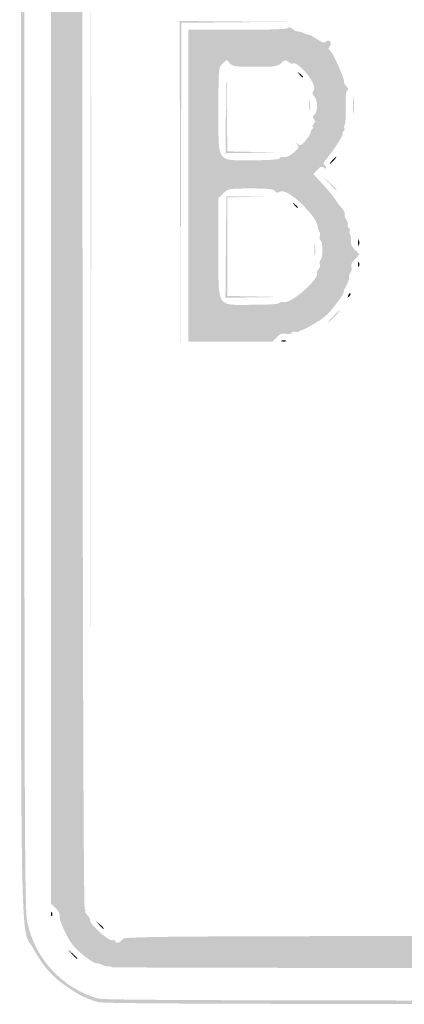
# Model space of a CAD drawing. Header units: inches. Extents: x -21 to 21, y -18 to 18.
# Tile 1 of 8: x -21 to -12.6, y -18 to 3.5. Entities that reach past the tile are written whole.
import ezdxf

# ---------------------------------------------------------------- set-up
doc = ezdxf.new("R2010")
doc.units = ezdxf.units.IN
doc.header["$MEASUREMENT"] = 0

msp = doc.modelspace()

# ---------------------------------------------------------------- hatches: boundary and pattern name
h = msp.add_hatch(color=7)
edge = h.paths.add_edge_path()
edge.add_spline(control_points=[(-19.305, -17.939), (-19.579, -17.861), (-19.729, -17.788), (-20.007, -17.593), (-20.322, -17.373), (-20.524, -17.142), (-20.723, -16.776), (-21.026, -16.219), (-21, -17.765), (-21, -0.002), (-21, 16.86), (-21.008, 16.06), (-20.833, 16.552), (-20.686, 16.966), (-20.197, 17.523), (-19.806, 17.724), (-19.731, 17.762), (-19.549, 17.834), (-19.401, 17.884)], knot_values=[0, 0, 0, 0, 1, 1, 1, 2, 2, 2, 3, 3, 3, 4, 4, 4, 5, 5, 5, 6, 6, 6, 6], degree=3, periodic=0)
edge.add_line((-19.401, 17.884), (-19.131, 17.975))
edge.add_line((-19.131, 17.975), (-0.173, 17.987))
edge.add_spline(control_points=[(-0.173, 17.987), (14.359, 17.996), (18.847, 17.988), (19.053, 17.953), (19.585, 17.862), (19.97, 17.669), (20.323, 17.317), (20.655, 16.985), (20.852, 16.6), (20.959, 16.076), (20.988, 15.932), (21, 11.164), (21, -0.001), (21, -14.523), (20.995, -15.9), (20.937, -16.186), (20.788, -16.925), (20.193, -17.618), (19.474, -17.89)], knot_values=[0, 0, 0, 0, 1, 1, 1, 2, 2, 2, 3, 3, 3, 4, 4, 4, 5, 5, 5, 6, 6, 6, 6], degree=3, periodic=0)
edge.add_line((19.474, -17.89), (19.247, -17.975))
edge.add_line((19.247, -17.975), (0.058, -17.981))
edge.add_spline(control_points=[(0.058, -17.981), (-15.33, -17.986), (-19.166, -17.978), (-19.305, -17.939)], knot_values=[0, 0, 0, 0, 1, 1, 1, 1], degree=3, periodic=0)
edge = h.paths.add_edge_path(flags=0)
edge.add_spline(control_points=[(19.474, -17.813), (20.174, -17.548), (20.713, -16.916), (20.86, -16.186), (20.918, -15.9), (20.923, -14.523), (20.923, -0.001), (20.923, 11.164), (20.911, 15.932), (20.882, 16.076), (20.778, 16.584), (20.601, 16.941), (20.296, 17.258), (20.107, 17.453), (19.781, 17.671), (19.557, 17.751), (19.064, 17.926), (20.071, 17.917), (-0.012, 17.917), (-20.336, 17.916), (-19.084, 17.928), (-19.622, 17.726), (-20.078, 17.554), (-20.587, 17.026), (-20.757, 16.55), (-20.931, 16.06), (-20.923, 16.855), (-20.923, -0.004), (-20.923, -14.18), (-20.917, -15.91), (-20.863, -16.175), (-20.7, -16.986), (-20.098, -17.638), (-19.305, -17.862), (-19.166, -17.901), (-15.33, -17.909), (0.058, -17.904)], knot_values=[0, 0, 0, 0, 1, 1, 1, 2, 2, 2, 3, 3, 3, 4, 4, 4, 5, 5, 5, 6, 6, 6, 7, 7, 7, 8, 8, 8, 9, 9, 9, 10, 10, 10, 11, 11, 11, 12, 12, 12, 12], degree=3, periodic=0)
edge.add_line((0.058, -17.904), (19.247, -17.898))
edge.add_line((19.247, -17.898), (19.474, -17.813))
h = msp.add_hatch(color=7)
edge = h.paths.add_edge_path()
edge.add_spline(control_points=[(-19.023, -17.174), (-19.033, -17.157), (-19.062, -17.149), (-19.086, -17.157), (-19.11, -17.165), (-19.172, -17.15), (-19.224, -17.123), (-19.276, -17.096), (-19.332, -17.082), (-19.349, -17.093), (-19.366, -17.103), (-19.489, -17.027), (-19.622, -16.924), (-19.798, -16.787), (-19.895, -16.674), (-19.982, -16.508), (-20.113, -16.254), (-20.163, -16.117), (-20.155, -16.027), (-20.152, -15.995), (-20.194, -15.927), (-20.248, -15.876)], knot_values=[0, 0, 0, 0, 1, 1, 1, 2, 2, 2, 3, 3, 3, 4, 4, 4, 5, 5, 5, 6, 6, 6, 7, 7, 7, 7], degree=3, periodic=0)
edge.add_line((-20.248, -15.876), (-20.345, -15.785))
edge.add_line((-20.345, -15.785), (-20.345, -0.019))
edge.add_line((-20.345, -0.019), (-20.345, 15.746))
edge.add_line((-20.345, 15.746), (-20.246, 15.839))
edge.add_spline(control_points=[(-20.246, 15.839), (-20.188, 15.894), (-20.155, 15.959), (-20.166, 16), (-20.176, 16.037), (-20.167, 16.078), (-20.148, 16.09), (-20.128, 16.102), (-20.116, 16.133), (-20.121, 16.157), (-20.126, 16.182), (-20.108, 16.242), (-20.082, 16.289), (-20.056, 16.337), (-20.043, 16.376), (-20.055, 16.376), (-20.066, 16.376), (-20.016, 16.461), (-19.944, 16.564), (-19.847, 16.701), (-19.823, 16.764), (-19.854, 16.795), (-19.878, 16.818), (-19.885, 16.849), (-19.87, 16.864), (-19.855, 16.879), (-19.824, 16.872), (-19.8, 16.849), (-19.769, 16.818), (-19.707, 16.842), (-19.57, 16.938), (-19.466, 17.011), (-19.382, 17.061), (-19.382, 17.049), (-19.382, 17.038), (-19.343, 17.05), (-19.295, 17.077), (-19.247, 17.103), (-19.197, 17.125), (-19.183, 17.126), (-19.168, 17.127), (-19.144, 17.14), (-19.129, 17.156), (-19.113, 17.171), (-19.064, 17.175), (-19.018, 17.163), (-18.962, 17.149), (-18.907, 17.174), (-18.844, 17.241)], knot_values=[0, 0, 0, 0, 1, 1, 1, 2, 2, 2, 3, 3, 3, 4, 4, 4, 5, 5, 5, 6, 6, 6, 7, 7, 7, 8, 8, 8, 9, 9, 9, 10, 10, 10, 11, 11, 11, 12, 12, 12, 13, 13, 13, 14, 14, 14, 15, 15, 15, 16, 16, 16, 16], degree=3, periodic=0)
edge.add_line((-18.844, 17.241), (-18.752, 17.339))
edge.add_line((-18.752, 17.339), (0.019, 17.339))
edge.add_line((0.019, 17.339), (18.79, 17.339))
edge.add_line((18.79, 17.339), (18.882, 17.242))
edge.add_spline(control_points=[(18.882, 17.242), (18.932, 17.188), (18.998, 17.154), (19.028, 17.166), (19.058, 17.177), (19.107, 17.167), (19.136, 17.143), (19.165, 17.119), (19.189, 17.11), (19.189, 17.124), (19.189, 17.137), (19.232, 17.12), (19.285, 17.085), (19.338, 17.051), (19.382, 17.033), (19.382, 17.046), (19.382, 17.059), (19.466, 17.011), (19.57, 16.938), (19.717, 16.835), (19.769, 16.816), (19.809, 16.851), (19.85, 16.888), (19.851, 16.885), (19.813, 16.834), (19.775, 16.784), (19.778, 16.762), (19.827, 16.721), (19.883, 16.674), (20.127, 16.239), (20.131, 16.177), (20.132, 16.163), (20.146, 16.139), (20.161, 16.123), (20.177, 16.108), (20.18, 16.058), (20.169, 16.013), (20.155, 15.957), (20.179, 15.902), (20.247, 15.839)], knot_values=[0, 0, 0, 0, 1, 1, 1, 2, 2, 2, 3, 3, 3, 4, 4, 4, 5, 5, 5, 6, 6, 6, 7, 7, 7, 8, 8, 8, 9, 9, 9, 10, 10, 10, 11, 11, 11, 12, 12, 12, 13, 13, 13, 13], degree=3, periodic=0)
edge.add_line((20.247, 15.839), (20.345, 15.746))
edge.add_line((20.345, 15.746), (20.345, -0.019))
edge.add_line((20.345, -0.019), (20.345, -15.785))
edge.add_line((20.345, -15.785), (20.248, -15.876))
edge.add_spline(control_points=[(20.248, -15.876), (20.194, -15.927), (20.153, -15.995), (20.157, -16.027), (20.161, -16.06), (20.151, -16.122), (20.134, -16.164), (20.031, -16.428), (19.92, -16.643), (19.83, -16.749), (19.729, -16.868), (19.139, -17.199), (19.099, -17.159), (19.088, -17.148), (19.062, -17.15), (19.041, -17.162), (18.984, -17.198), (-19.001, -17.209), (-19.023, -17.174)], knot_values=[0, 0, 0, 0, 1, 1, 1, 2, 2, 2, 3, 3, 3, 4, 4, 4, 5, 5, 5, 6, 6, 6, 6], degree=3, periodic=0)
edge = h.paths.add_edge_path(flags=0)
edge.add_spline(control_points=[(-18.784, -16.569), (-18.715, -16.492), (-18.666, -16.492), (-0.006, -16.492)], knot_values=[0, 0, 0, 0, 1, 1, 1, 1], degree=3, periodic=0)
edge.add_line((-0.006, -16.492), (18.702, -16.492))
edge.add_line((18.702, -16.492), (18.789, -16.573))
edge.add_spline(control_points=[(18.789, -16.573), (18.844, -16.625), (18.894, -16.642), (18.926, -16.622), (18.954, -16.605), (18.998, -16.587), (19.024, -16.583), (19.152, -16.564), (19.558, -16.174), (19.518, -16.108), (19.507, -16.091), (19.523, -16.056), (19.553, -16.031), (19.583, -16.006), (19.599, -15.962), (19.589, -15.934), (19.578, -15.906), (19.588, -15.872), (19.61, -15.858), (19.667, -15.823), (19.669, 15.821), (19.612, 15.856), (19.591, 15.87), (19.583, 15.896), (19.595, 15.916), (19.672, 16.041), (19.046, 16.666), (18.921, 16.589), (18.902, 16.577), (18.875, 16.585), (18.862, 16.607), (18.828, 16.661), (-18.828, 16.661), (-18.862, 16.607), (-18.875, 16.585), (-18.902, 16.577), (-18.921, 16.589), (-19.046, 16.666), (-19.672, 16.04), (-19.595, 15.915), (-19.583, 15.896), (-19.591, 15.87), (-19.612, 15.856), (-19.673, 15.819), (-19.666, -15.845), (-19.605, -15.906), (-19.58, -15.931), (-19.574, -15.952), (-19.592, -15.952), (-19.61, -15.952), (-19.592, -15.989), (-19.551, -16.033), (-19.511, -16.078), (-19.484, -16.123), (-19.492, -16.133), (-19.542, -16.197), (-19.065, -16.631), (-18.994, -16.587), (-18.977, -16.576), (-18.952, -16.585), (-18.939, -16.607), (-18.903, -16.665), (-18.862, -16.655), (-18.784, -16.569)], knot_values=[0, 0, 0, 0, 1, 1, 1, 2, 2, 2, 3, 3, 3, 4, 4, 4, 5, 5, 5, 6, 6, 6, 7, 7, 7, 8, 8, 8, 9, 9, 9, 10, 10, 10, 11, 11, 11, 12, 12, 12, 13, 13, 13, 14, 14, 14, 15, 15, 15, 16, 16, 16, 17, 17, 17, 18, 18, 18, 19, 19, 19, 20, 20, 20, 21, 21, 21, 21], degree=3, periodic=0)
h = msp.add_hatch(color=7)
edge = h.paths.add_edge_path()
edge.add_spline(control_points=[(-19.478, -0.019), (-19.478, 8.712), (-19.474, 12.278), (-19.468, 7.906), (-19.463, 3.533), (-19.463, -3.611), (-19.468, -7.97), (-19.474, -12.328), (-19.478, -8.751), (-19.478, -0.019)], knot_values=[0, 0, 0, 0, 1, 1, 1, 2, 2, 2, 3, 3, 3, 3], degree=3, periodic=0)
for points in [[(-17.523, -0.01), (-17.532, 3.506), (-16.347, 3.497), (-15.162, 3.488), (-16.328, 3.478), (-17.493, 3.467), (-17.503, -0.029), (-17.513, -3.526), (-17.523, -0.01)], [(-16.521, 1.57), (-16.512, 2.524), (-16.501, 1.59), (-16.49, 0.657), (-15.923, 0.645), (-15.355, 0.634), (-15.943, 0.625), (-16.53, 0.617), (-16.521, 1.57)], [(-16.521, -1.435), (-16.511, -0.328), (-16.01, -0.326), (-15.509, -0.324), (-16, -0.337), (-16.492, -0.349), (-16.492, -1.426), (-16.492, -2.503), (-15.904, -2.514), (-15.317, -2.526), (-15.924, -2.535), (-16.531, -2.543), (-16.521, -1.435)]]:
    msp.add_hatch(color=7).paths.add_polyline_path(points)
h = msp.add_hatch(color=7)
edge = h.paths.add_edge_path()
edge.add_line((-17.339, -0.096), (-17.339, 3.314))
edge.add_line((-17.339, 3.314), (-16.263, 3.314))
edge.add_spline(control_points=[(-16.263, 3.314), (-15.543, 3.314), (-15.178, 3.327), (-15.161, 3.355), (-15.144, 3.382), (-15.112, 3.375), (-15.067, 3.334), (-15.029, 3.3), (-14.983, 3.276), (-14.965, 3.28), (-14.946, 3.284), (-14.882, 3.268), (-14.823, 3.243), (-14.763, 3.218), (-14.702, 3.198), (-14.687, 3.198), (-14.672, 3.198), (-14.598, 3.156), (-14.522, 3.104), (-14.418, 3.034), (-14.372, 3.021), (-14.339, 3.054), (-14.272, 3.121), (-14.19, 3.028), (-14.251, 2.954), (-14.286, 2.913), (-14.284, 2.89), (-14.243, 2.856), (-14.214, 2.832), (-14.147, 2.712), (-14.094, 2.591), (-13.955, 2.272), (-13.935, 2.22), (-13.944, 2.182), (-13.948, 2.163), (-13.924, 2.117), (-13.89, 2.08), (-13.846, 2.031), (-13.841, 2.004), (-13.872, 1.984), (-13.901, 1.966), (-13.913, 1.843), (-13.906, 1.623), (-13.9, 1.439), (-13.909, 1.266), (-13.926, 1.239), (-13.943, 1.212), (-13.946, 1.179), (-13.934, 1.167), (-13.921, 1.154), (-13.93, 1.121), (-13.954, 1.092), (-13.977, 1.064), (-13.985, 1.04), (-13.971, 1.04), (-13.936, 1.04), (-14.208, 0.617), (-14.322, 0.496), (-14.383, 0.431), (-14.402, 0.384), (-14.376, 0.368), (-14.353, 0.354), (-14.334, 0.324), (-14.334, 0.301), (-14.334, 0.273), (-14.35, 0.274), (-14.385, 0.303), (-14.425, 0.336), (-14.458, 0.324), (-14.524, 0.253)], knot_values=[0, 0, 0, 0, 1, 1, 1, 2, 2, 2, 3, 3, 3, 4, 4, 4, 5, 5, 5, 6, 6, 6, 7, 7, 7, 8, 8, 8, 9, 9, 9, 10, 10, 10, 11, 11, 11, 12, 12, 12, 13, 13, 13, 14, 14, 14, 15, 15, 15, 16, 16, 16, 17, 17, 17, 18, 18, 18, 19, 19, 19, 20, 20, 20, 21, 21, 21, 22, 22, 22, 23, 23, 23, 23], degree=3, periodic=0)
edge.add_line((-14.524, 0.253), (-14.611, 0.161))
edge.add_line((-14.611, 0.161), (-14.399, -0.069))
edge.add_spline(control_points=[(-14.399, -0.069), (-14.283, -0.196), (-14.157, -0.349), (-14.119, -0.41), (-14.081, -0.47), (-14.017, -0.558), (-13.976, -0.604), (-13.935, -0.65), (-13.912, -0.704), (-13.924, -0.724), (-13.936, -0.743), (-13.923, -0.791), (-13.894, -0.831), (-13.865, -0.87), (-13.85, -0.923), (-13.859, -0.948), (-13.869, -0.973), (-13.858, -1.006), (-13.835, -1.02), (-13.812, -1.034), (-13.803, -1.062), (-13.815, -1.082), (-13.828, -1.101), (-13.824, -1.139), (-13.808, -1.166), (-13.791, -1.192), (-13.783, -1.258), (-13.788, -1.311), (-13.795, -1.375), (-13.765, -1.44), (-13.7, -1.501)], knot_values=[0, 0, 0, 0, 1, 1, 1, 2, 2, 2, 3, 3, 3, 4, 4, 4, 5, 5, 5, 6, 6, 6, 7, 7, 7, 8, 8, 8, 9, 9, 9, 10, 10, 10, 10], degree=3, periodic=0)
edge.add_line((-13.7, -1.501), (-13.601, -1.594))
edge.add_line((-13.601, -1.594), (-13.703, -1.7))
edge.add_spline(control_points=[(-13.703, -1.7), (-13.768, -1.769), (-13.796, -1.829), (-13.78, -1.871), (-13.766, -1.907), (-13.773, -1.958), (-13.795, -1.985), (-13.817, -2.012), (-13.833, -2.049), (-13.83, -2.067), (-13.827, -2.085), (-13.828, -2.113), (-13.833, -2.129), (-13.838, -2.145), (-13.845, -2.171), (-13.849, -2.187), (-13.852, -2.203), (-13.879, -2.259), (-13.908, -2.312), (-13.938, -2.365), (-13.955, -2.408), (-13.948, -2.408), (-13.898, -2.408), (-14.236, -2.859), (-14.358, -2.955), (-14.497, -3.064), (-14.821, -3.25), (-14.88, -3.254), (-14.894, -3.255), (-14.917, -3.268), (-14.932, -3.282), (-14.946, -3.297), (-14.981, -3.3), (-15.008, -3.289), (-15.036, -3.279), (-15.069, -3.288), (-15.083, -3.31), (-15.096, -3.332), (-15.155, -3.34), (-15.212, -3.329), (-15.292, -3.313), (-15.339, -3.332), (-15.41, -3.407)], knot_values=[0, 0, 0, 0, 1, 1, 1, 2, 2, 2, 3, 3, 3, 4, 4, 4, 5, 5, 5, 6, 6, 6, 7, 7, 7, 8, 8, 8, 9, 9, 9, 10, 10, 10, 11, 11, 11, 12, 12, 12, 13, 13, 13, 14, 14, 14, 14], degree=3, periodic=0)
edge.add_line((-15.41, -3.407), (-15.503, -3.506))
edge.add_line((-15.503, -3.506), (-16.421, -3.506))
edge.add_line((-16.421, -3.506), (-17.339, -3.506))
edge.add_line((-17.339, -3.506), (-17.339, -0.096))
edge = h.paths.add_edge_path(flags=0)
edge.add_spline(control_points=[(-15.353, -2.656), (-15.339, -2.633), (-15.303, -2.625), (-15.272, -2.636), (-15.112, -2.698), (-14.447, -2.113), (-14.536, -1.99), (-14.542, -1.983), (-14.524, -1.951), (-14.497, -1.918), (-14.47, -1.886), (-14.458, -1.833), (-14.471, -1.801), (-14.483, -1.768), (-14.475, -1.73), (-14.452, -1.716), (-14.399, -1.683), (-14.399, -1.322), (-14.452, -1.289), (-14.475, -1.275), (-14.483, -1.238), (-14.471, -1.206), (-14.459, -1.175), (-14.462, -1.129), (-14.477, -1.104), (-14.493, -1.08), (-14.51, -1.028), (-14.516, -0.989), (-14.534, -0.871), (-14.607, -0.763), (-14.812, -0.546), (-15.04, -0.305), (-15.277, -0.166), (-15.353, -0.229), (-15.389, -0.26), (-15.416, -0.255), (-15.451, -0.212), (-15.489, -0.166), (-15.598, -0.154), (-15.984, -0.154), (-16.457, -0.154), (-16.471, -0.157), (-16.576, -0.258)], knot_values=[0, 0, 0, 0, 1, 1, 1, 2, 2, 2, 3, 3, 3, 4, 4, 4, 5, 5, 5, 6, 6, 6, 7, 7, 7, 8, 8, 8, 9, 9, 9, 10, 10, 10, 11, 11, 11, 12, 12, 12, 13, 13, 13, 14, 14, 14, 14], degree=3, periodic=0)
edge.add_line((-16.576, -0.258), (-16.684, -0.361))
edge.add_line((-16.684, -0.361), (-16.684, -1.44))
edge.add_spline(control_points=[(-16.684, -1.44), (-16.684, -2.806), (-16.748, -2.697), (-15.948, -2.697), (-15.586, -2.697), (-15.37, -2.682), (-15.353, -2.656)], knot_values=[0, 0, 0, 0, 1, 1, 1, 2, 2, 2, 2], degree=3, periodic=0)
edge = h.paths.add_edge_path(flags=0)
edge.add_spline(control_points=[(-15.354, 0.502), (-15.341, 0.524), (-15.31, 0.539), (-15.285, 0.536), (-15.19, 0.524), (-15.145, 0.542), (-15.029, 0.64), (-14.927, 0.726), (-14.917, 0.75), (-14.959, 0.804), (-15.002, 0.859), (-15.001, 0.861), (-14.944, 0.817), (-14.889, 0.773), (-14.866, 0.785), (-14.774, 0.899), (-14.716, 0.971), (-14.67, 1.046), (-14.672, 1.065), (-14.673, 1.083), (-14.656, 1.12), (-14.634, 1.146), (-14.612, 1.173), (-14.607, 1.194), (-14.623, 1.194), (-14.639, 1.194), (-14.63, 1.221), (-14.604, 1.252), (-14.568, 1.296), (-14.567, 1.323), (-14.599, 1.363), (-14.633, 1.403), (-14.629, 1.427), (-14.585, 1.464), (-14.508, 1.528), (-14.51, 1.768), (-14.59, 1.855), (-14.64, 1.91), (-14.643, 1.937), (-14.607, 1.981), (-14.503, 2.106), (-14.95, 2.665), (-15.079, 2.572), (-15.087, 2.567), (-15.122, 2.587), (-15.158, 2.616), (-15.214, 2.663), (-15.234, 2.659), (-15.31, 2.587), (-15.391, 2.512), (-15.441, 2.505), (-15.881, 2.505), (-16.317, 2.505), (-16.371, 2.512), (-16.434, 2.582)], knot_values=[0, 0, 0, 0, 1, 1, 1, 2, 2, 2, 3, 3, 3, 4, 4, 4, 5, 5, 5, 6, 6, 6, 7, 7, 7, 8, 8, 8, 9, 9, 9, 10, 10, 10, 11, 11, 11, 12, 12, 12, 13, 13, 13, 14, 14, 14, 15, 15, 15, 16, 16, 16, 17, 17, 17, 18, 18, 18, 18], degree=3, periodic=0)
edge.add_line((-16.434, 2.582), (-16.505, 2.66))
edge.add_line((-16.505, 2.66), (-16.595, 2.576))
edge.add_spline(control_points=[(-16.595, 2.576), (-16.684, 2.492), (-16.684, 2.485), (-16.684, 1.566), (-16.684, 0.378), (-16.741, 0.462), (-15.948, 0.462), (-15.6, 0.462), (-15.369, 0.478), (-15.354, 0.502)], knot_values=[0, 0, 0, 0, 1, 1, 1, 2, 2, 2, 3, 3, 3, 3], degree=3, periodic=0)
h = msp.add_hatch(color=7)
edge = h.paths.add_edge_path()
edge.add_spline(control_points=[(-14.917, 2.341), (-14.965, 2.402), (-14.963, 2.403), (-14.902, 2.355), (-14.865, 2.326), (-14.835, 2.296), (-14.835, 2.288), (-14.835, 2.256), (-14.867, 2.277), (-14.917, 2.341)], knot_values=[0, 0, 0, 0, 1, 1, 1, 2, 2, 2, 3, 3, 3, 3], degree=3, periodic=0)
h = msp.add_hatch(color=7)
edge = h.paths.add_edge_path()
edge.add_spline(control_points=[(-14.708, 1.676), (-14.708, 1.782), (-14.7, 1.821), (-14.692, 1.762), (-14.683, 1.704), (-14.683, 1.617), (-14.692, 1.57), (-14.701, 1.522), (-14.709, 1.57), (-14.708, 1.676)], knot_values=[0, 0, 0, 0, 1, 1, 1, 2, 2, 2, 3, 3, 3, 3], degree=3, periodic=0)
h = msp.add_hatch(color=7)
edge = h.paths.add_edge_path()
edge.add_spline(control_points=[(-13.742, 1.657), (-13.742, 1.837), (-13.736, 1.911), (-13.728, 1.821), (-13.72, 1.731), (-13.72, 1.583), (-13.728, 1.493), (-13.736, 1.403), (-13.742, 1.477), (-13.742, 1.657)], knot_values=[0, 0, 0, 0, 1, 1, 1, 2, 2, 2, 3, 3, 3, 3], degree=3, periodic=0)
h = msp.add_hatch(color=7)
edge = h.paths.add_edge_path()
edge.add_spline(control_points=[(-14.199, 0.462), (-14.161, 0.505), (-14.121, 0.539), (-14.11, 0.539), (-14.099, 0.539), (-14.122, 0.505), (-14.161, 0.462), (-14.199, 0.42), (-14.239, 0.385), (-14.25, 0.385), (-14.26, 0.385), (-14.237, 0.42), (-14.199, 0.462)], knot_values=[0, 0, 0, 0, 1, 1, 1, 2, 2, 2, 3, 3, 3, 4, 4, 4, 4], degree=3, periodic=0)
h = msp.add_hatch(color=7)
edge = h.paths.add_edge_path()
edge.add_line((-14.278, -0.029), (-14.43, 0.135))
edge.add_line((-14.43, 0.135), (-14.267, -0.017))
edge.add_spline(control_points=[(-14.267, -0.017), (-14.114, -0.159), (-14.085, -0.193), (-14.114, -0.193), (-14.12, -0.193), (-14.194, -0.119), (-14.278, -0.029)], knot_values=[0, 0, 0, 0, 1, 1, 1, 2, 2, 2, 2], degree=3, periodic=0)
h = msp.add_hatch(color=7)
edge = h.paths.add_edge_path()
edge.add_spline(control_points=[(-15.032, -0.511), (-15.08, -0.449), (-15.079, -0.448), (-15.018, -0.496), (-14.954, -0.546), (-14.933, -0.578), (-14.965, -0.578), (-14.973, -0.578), (-15.003, -0.548), (-15.032, -0.511)], knot_values=[0, 0, 0, 0, 1, 1, 1, 2, 2, 2, 3, 3, 3, 3], degree=3, periodic=0)
h = msp.add_hatch(color=7)
edge = h.paths.add_edge_path()
edge.add_spline(control_points=[(-13.633, -1.329), (-13.632, -1.266), (-13.623, -1.244), (-13.614, -1.282), (-13.604, -1.319), (-13.605, -1.371), (-13.615, -1.398), (-13.626, -1.424), (-13.634, -1.393), (-13.633, -1.329)], knot_values=[0, 0, 0, 0, 1, 1, 1, 2, 2, 2, 3, 3, 3, 3], degree=3, periodic=0)
h = msp.add_hatch(color=7)
edge = h.paths.add_edge_path()
edge.add_spline(control_points=[(-14.592, -1.503), (-14.592, -1.386), (-14.585, -1.339), (-14.576, -1.397), (-14.567, -1.455), (-14.567, -1.55), (-14.576, -1.609), (-14.585, -1.667), (-14.592, -1.619), (-14.592, -1.503)], knot_values=[0, 0, 0, 0, 1, 1, 1, 2, 2, 2, 3, 3, 3, 3], degree=3, periodic=0)
h = msp.add_hatch(color=7)
edge = h.paths.add_edge_path()
edge.add_spline(control_points=[(-13.634, -1.811), (-13.634, -1.758), (-13.626, -1.736), (-13.615, -1.763), (-13.604, -1.789), (-13.604, -1.833), (-13.615, -1.859), (-13.626, -1.886), (-13.634, -1.864), (-13.634, -1.811)], knot_values=[0, 0, 0, 0, 1, 1, 1, 2, 2, 2, 3, 3, 3, 3], degree=3, periodic=0)
h = msp.add_hatch(color=7)
edge = h.paths.add_edge_path()
edge.add_spline(control_points=[(-13.85, -2.493), (-13.835, -2.455), (-13.814, -2.434), (-13.802, -2.446), (-13.79, -2.458), (-13.802, -2.489), (-13.828, -2.515), (-13.866, -2.553), (-13.871, -2.548), (-13.85, -2.493)], knot_values=[0, 0, 0, 0, 1, 1, 1, 2, 2, 2, 3, 3, 3, 3], degree=3, periodic=0)
h = msp.add_hatch(color=7)
edge = h.paths.add_edge_path()
edge.add_spline(control_points=[(-14.18, -2.948), (-14.108, -2.874), (-14.04, -2.813), (-14.03, -2.813), (-14.019, -2.813), (-14.069, -2.874), (-14.141, -2.948), (-14.213, -3.022), (-14.281, -3.083), (-14.291, -3.083), (-14.302, -3.083), (-14.252, -3.022), (-14.18, -2.948)], knot_values=[0, 0, 0, 0, 1, 1, 1, 2, 2, 2, 3, 3, 3, 4, 4, 4, 4], degree=3, periodic=0)
h = msp.add_hatch(color=7)
edge = h.paths.add_edge_path()
edge.add_spline(control_points=[(-15.307, -3.481), (-15.28, -3.47), (-15.237, -3.47), (-15.211, -3.481), (-15.184, -3.492), (-15.206, -3.5), (-15.259, -3.5), (-15.312, -3.5), (-15.333, -3.492), (-15.307, -3.481)], knot_values=[0, 0, 0, 0, 1, 1, 1, 2, 2, 2, 3, 3, 3, 3], degree=3, periodic=0)
h = msp.add_hatch(color=7)
edge = h.paths.add_edge_path()
edge.add_spline(control_points=[(-20.342, -16.007), (-20.34, -15.962), (-20.331, -15.953), (-20.319, -15.984), (-20.308, -16.011), (-20.309, -16.045), (-20.322, -16.057), (-20.334, -16.07), (-20.344, -16.048), (-20.342, -16.007)], knot_values=[0, 0, 0, 0, 1, 1, 1, 2, 2, 2, 3, 3, 3, 3], degree=3, periodic=0)
h = msp.add_hatch(color=7)
edge = h.paths.add_edge_path()
edge.add_line((-19.289, -16.251), (-19.362, -16.164))
edge.add_line((-19.362, -16.164), (-19.276, -16.238))
edge.add_spline(control_points=[(-19.276, -16.238), (-19.194, -16.307), (-19.171, -16.338), (-19.202, -16.338), (-19.21, -16.338), (-19.249, -16.299), (-19.289, -16.251)], knot_values=[0, 0, 0, 0, 1, 1, 1, 2, 2, 2, 2], degree=3, periodic=0)
h = msp.add_hatch(color=7)
edge = h.paths.add_edge_path()
edge.add_line((-19.885, -16.887), (-19.979, -16.781))
edge.add_line((-19.979, -16.781), (-19.873, -16.874))
edge.add_spline(control_points=[(-19.873, -16.874), (-19.815, -16.926), (-19.767, -16.973), (-19.767, -16.98), (-19.767, -17.01), (-19.798, -16.986), (-19.885, -16.887)], knot_values=[0, 0, 0, 0, 1, 1, 1, 2, 2, 2, 2], degree=3, periodic=0)
h = msp.add_hatch(color=7)
edge = h.paths.add_edge_path()
edge.add_spline(control_points=[(-9.469, -17.349), (-4.261, -17.344), (4.261, -17.344), (9.469, -17.349), (14.677, -17.354), (10.416, -17.359), (0, -17.359), (-10.416, -17.359), (-14.677, -17.354), (-9.469, -17.349)], knot_values=[0, 0, 0, 0, 1, 1, 1, 2, 2, 2, 3, 3, 3, 3], degree=3, periodic=0)

doc.saveas('drawing.dxf')
